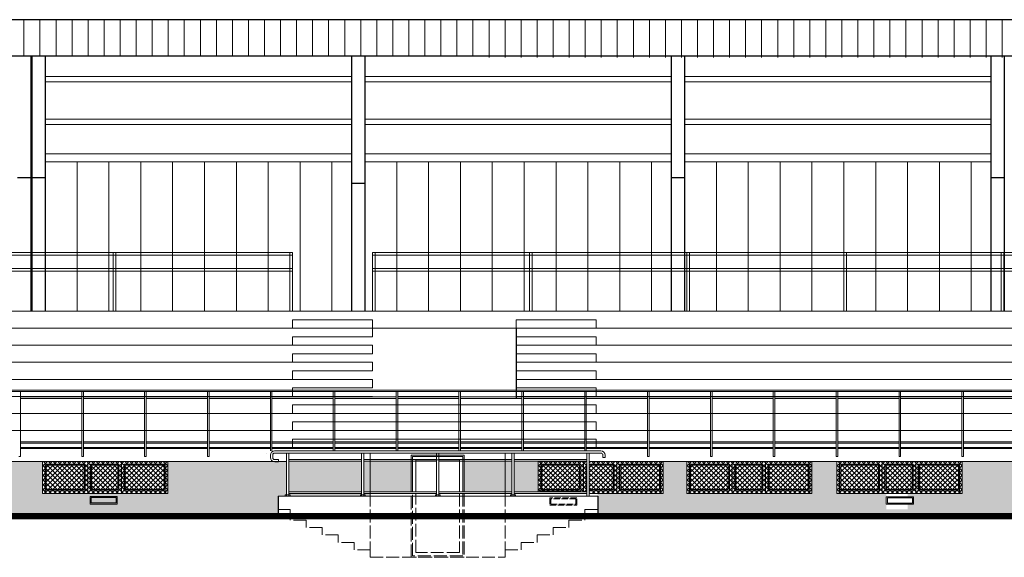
# Model space of a CAD drawing. Header units: millimetres. Extents: x -26513 to 76799, y 0 to 112149.
# Tile 78 of 98: x 61983 to 63831, y 94440 to 95449. Entities that reach past the tile are written whole.
import ezdxf

# ---------------------------------------------------------------- set-up
doc = ezdxf.new("R2010")
doc.units = ezdxf.units.MM
doc.header["$LTSCALE"] = 2
doc.linetypes.add('ACAD_ISO02W100', pattern=[15, 12, -3])
for name, color, linetype, lineweight in [('cienkie', 141, 'Continuous', 5), ('hacz  do wyłaczenia', 161, 'Continuous', 5), ('SCHODY', 54, 'Continuous', 15), ('stolarka', 6, 'Continuous', 9), ('widok', 3, 'Continuous', 13)]:
    doc.layers.add(name, color=color, linetype=linetype, lineweight=lineweight)
doc.layers.add('istn.śiany', color=2, linetype='Continuous')

msp = doc.modelspace()

# ---------------------------------------------------------------- hatches: boundary and pattern name
at = {"layer": 'cienkie'}
h = msp.add_hatch(dxfattribs=at)
h.set_pattern_fill('AR-BRSTD', color=256, scale=0.2, style=0)
h.paths.add_polyline_path([(57280.9, 94557.8), (57283.1, 94557.8), (57283.1, 94559.9), (57146.5, 94559.9), (57146.5, 94557.8), (57148.9, 94557.8), (57148.9, 94555.3), (57280.9, 94555.3)])
h.paths.add_polyline_path([(57139.9, 94557.8), (57142.1, 94557.8), (57142.1, 94559.9), (57126.5, 94559.9), (57126.5, 94555.3), (57139.9, 94555.3)])
h.paths.add_polyline_path([(57164.5, 94620.3), (57283.1, 94620.3), (57283.1, 94620.7), (57146.5, 94620.7), (57146.5, 94563.1), (57164.5, 94563.1)])
h.paths.add_polyline_path([(57142.1, 94620.7), (57126.5, 94620.7), (57126.5, 94563.1), (57142.1, 94563.1)])
h.paths.add_polyline_path([(60206.5, 94620.3), (59220.5, 94620.3), (59220.5, 94560.3), (58985.5, 94560.3), (58985.5, 94620.3), (58941.5, 94620.3), (58941.5, 94560.3), (58706.5, 94560.3), (58706.5, 94530.3), (60206.5, 94530.3)])
h.paths.add_polyline_path([(60217.4, 94540.3), (60217.4, 94554.3), (60268.4, 94554.3), (60268.4, 94540.3)], flags=16)
h.paths.add_polyline_path([(61706.5, 94620.3), (60720.5, 94620.3), (60720.5, 94560.3), (60485.5, 94560.3), (60485.5, 94620.3), (60441.5, 94620.3), (60441.5, 94560.3), (60206.5, 94560.3), (60206.5, 94530.3), (61706.5, 94530.3)])
h.paths.add_polyline_path([(60711.5, 94554.3), (60711.5, 94540.3), (60660.5, 94540.3), (60660.5, 94554.3)], flags=16)
h.paths.add_polyline_path([(58706.5, 94620.3), (57720.5, 94620.3), (57720.5, 94560.3), (57485.5, 94560.3), (57485.5, 94620.3), (57399.5, 94620.3), (57399.5, 94530.3), (58706.5, 94530.3)])
h.paths.add_polyline_path([(58359.1, 94540.3), (58359.1, 94554.3), (58410.1, 94554.3), (58410.1, 94540.3)], flags=16)
h.paths.add_polyline_path([(57399.5, 94560.3), (57287.5, 94560.3), (57287.5, 94557.8), (57289.9, 94557.8), (57289.9, 94555.3), (57303.5, 94555.3), (57303.5, 94530.3), (57399.5, 94530.3)])
h.paths.add_polyline_path([(57306.3, 94540.3), (57306.3, 94554.3), (57357.3, 94554.3), (57357.3, 94540.3)], flags=16)
h.paths.add_polyline_path([(57303.5, 94530.3), (62467.5, 94530.3), (62467.5, 94522.5), (57303.5, 94522.5)])
h = msp.add_hatch(dxfattribs=at)
h.set_pattern_fill('AR-BRSTD', color=256, scale=0.2, style=0)
h.paths.add_polyline_path([(67173.6, 94555.3), (66253.5, 94555.3), (66253.5, 94522.5), (67192.2, 94522.5)])
h.paths.add_polyline_path([(67351.5, 94555.3), (67173.6, 94555.3), (67192.2, 94522.5), (67351.5, 94522.5)])
h.paths.add_polyline_path([(62717, 94620.7), (62677, 94620.7), (62677, 94563.1), (62717, 94563.1)])
h.paths.add_polyline_path([(62857, 94620.7), (62817, 94620.7), (62817, 94563.1), (62857, 94563.1)])
h.paths.add_polyline_path([(63649.1, 94560.3), (63516.5, 94560.3), (63516.5, 94620.3), (63469.5, 94620.3), (63469.5, 94560.3), (63234.5, 94560.3), (63234.5, 94620.3), (63190.5, 94620.3), (63190.5, 94560.3), (63051.5, 94560.3), (63051.5, 94555.3), (63067.5, 94555.3), (63067.5, 94530.3), (63649.1, 94530.3), (63649.1, 94540.1), (63609.1, 94540.1), (63609.1, 94554.1), (63649.1, 94554.1)], flags=17)
h.paths.add_polyline_path([(62906.1, 94620.7), (62893.5, 94620.7), (62893.5, 94563.1), (62906.1, 94563.1)])
h.paths.add_polyline_path([(62923.6, 94598.5, 0.520567), (62918.4, 94609, 0.277656), (62918.3, 94620.7), (62910.5, 94620.7), (62910.5, 94563.1), (62936.2, 94563.1, 0.272128), (62930.2, 94576.4, 0.520567)])
h.paths.add_polyline_path([(62955.5, 94620.3), (63047.1, 94620.3), (63047.1, 94620.7), (62918.3, 94620.7, -0.277656), (62918.4, 94609, -0.520567), (62923.6, 94598.5, -0.520567), (62930.2, 94576.4, -0.272128), (62936.2, 94563.1), (62955.5, 94563.1)])
h.paths.add_polyline_path([(63609.1, 94560.3), (63516.5, 94560.3), (63516.5, 94620.3), (63469.5, 94620.3), (63469.5, 94560.3), (63234.5, 94560.3), (63234.5, 94620.3), (63190.5, 94620.3), (63190.5, 94560.3), (63067.5, 94560.3), (63067.5, 94530.3), (63609.1, 94530.3)], flags=17)
h.paths.add_polyline_path([(62677, 94620.7), (62640.5, 94620.7), (62640.5, 94563.1), (62677, 94563.1)])
h.paths.add_polyline_path([(62893.5, 94620.7), (62857, 94620.7), (62857, 94563.1), (62893.5, 94563.1)])
h.paths.add_polyline_path([(62640.5, 94620.7), (62628.5, 94620.7), (62628.5, 94563.1), (62640.5, 94563.1)])
h.paths.add_polyline_path([(62640.5, 94559.9), (62628.5, 94559.9), (62628.5, 94557.8), (62630.9, 94557.8), (62630.9, 94555.3), (62640.5, 94555.3)])
h.paths.add_polyline_path([(62624.1, 94620.7), (62487.5, 94620.7), (62487.5, 94563.1), (62624.1, 94563.1)])
h.paths.add_polyline_path([(62621.9, 94557.8), (62624.1, 94557.8), (62624.1, 94559.9), (62487.5, 94559.9), (62487.5, 94557.8), (62489.9, 94557.8), (62489.9, 94555.3), (62621.9, 94555.3)])
h.paths.add_polyline_path([(62467.5, 94530.3), (62467.5, 94555.3), (62480.9, 94555.3), (62480.9, 94557.8), (62483.1, 94557.8), (62483.1, 94620.3), (62468.1, 94620.3), (62468.1, 94619.4), (62461.1, 94619.4, -0.124369), (62457.3, 94620.3), (62260.5, 94620.3), (62260.5, 94560.3), (62025.5, 94560.3), (62025.5, 94620.3), (61941.5, 94620.3), (61941.5, 94560.3), (61706.5, 94560.3), (61706.5, 94530.3)])
h.paths.add_polyline_path([(64750.5, 94620.3), (63751.5, 94620.3), (63751.5, 94560.3), (63516.5, 94560.3), (63516.5, 94620.3), (63469.5, 94620.3), (63469.5, 94560.3), (63234.5, 94560.3), (63234.5, 94620.3), (63190.5, 94620.3), (63190.5, 94560.3), (63051.5, 94560.3), (63051.5, 94555.3), (63067.5, 94555.3), (63067.5, 94530.3), (66253.5, 94530.3), (66253.5, 94620.3), (65570.5, 94620.3), (65570.5, 94560.3), (65456.5, 94560.3), (65456.5, 94620.3), (65438.5, 94620.3), (65438.5, 94560.3), (65324.5, 94560.3), (65324.5, 94620.3), (65263.5, 94620.3), (65263.5, 94560.3), (65028.5, 94560.3), (65028.5, 94620.3), (64985.5, 94620.3), (64985.5, 94560.3), (64750.5, 94560.3)])
h.paths.add_polyline_path([(63660.1, 94554.1), (63660.1, 94540.1), (63609.1, 94540.1), (63609.1, 94554.1)], flags=16)
h.paths.add_polyline_path([(66253.5, 94522.5), (63067.5, 94522.5), (63067.5, 94530.3), (66253.5, 94530.3)])
at = {"layer": 'hacz  do wyłaczenia', "linetype": 'Continuous'}
h = msp.add_hatch(dxfattribs=at)
h.set_pattern_fill('NET', color=256, scale=2, angle=45, style=0)
h.set_pattern_definition([(45, (2200.043, 39266.924), (-4.49012806, 4.49012806), []), (135, (2200.043, 39266.924), (-4.49012806, -4.49012806), [])])
h.paths.add_polyline_path([(62025.5, 94620.3), (62260.5, 94620.3), (62260.5, 94560.3), (62025.5, 94560.3)])
h = msp.add_hatch(dxfattribs=at)
h.set_pattern_fill('NET', color=256, scale=2, angle=45, style=0)
h.set_pattern_definition([(45, (3130.043, 39266.924), (-4.49012806, 4.49012806), []), (135, (3130.043, 39266.924), (-4.49012806, -4.49012806), [])])
h.paths.add_polyline_path([(63047.1, 94565.3), (63045.5, 94565.3), (63045.5, 94615.3), (63047.1, 94615.3)])
h.paths.add_polyline_path([(63051.5, 94620.3), (63051.5, 94560.3), (63190.5, 94560.3), (63190.5, 94620.3)])
h.paths.add_polyline_path([(62955.5, 94563.1), (63047.1, 94563.1), (63047.1, 94620.3), (62955.5, 94620.3)])
h = msp.add_hatch(dxfattribs=at)
h.set_pattern_fill('NET', color=256, scale=2, angle=45, style=0)
h.set_pattern_definition([(45, (3409.043, 39266.924), (-4.49012806, 4.49012806), []), (135, (3409.043, 39266.924), (-4.49012806, -4.49012806), [])])
h.paths.add_polyline_path([(63234.5, 94620.3), (63469.5, 94620.3), (63469.5, 94560.3), (63234.5, 94560.3)])
h = msp.add_hatch(dxfattribs=at)
h.set_pattern_fill('NET', color=256, scale=2, angle=45, style=0)
h.set_pattern_definition([(45, (3691.043, 39266.924), (-4.49012806, 4.49012806), []), (135, (3691.043, 39266.924), (-4.49012806, -4.49012806), [])])
h.paths.add_polyline_path([(63516.5, 94620.3), (63751.5, 94620.3), (63751.5, 94560.3), (63516.5, 94560.3)])

# ---------------------------------------------------------------- linework, layer by layer
at = {"layer": 'hacz  do wyłaczenia'}
for points in [[(62025.5, 94620.3), (62260.5, 94620.3), (62260.5, 94560.3), (62025.5, 94560.3)], [(63234.5, 94620.3), (63469.5, 94620.3), (63469.5, 94560.3), (63234.5, 94560.3)], [(63516.5, 94620.3), (63751.5, 94620.3), (63751.5, 94560.3), (63516.5, 94560.3)]]:
    msp.add_lwpolyline(points, close=True, dxfattribs=at)
for points in [[(62955.5, 94563.1), (62955.5, 94620.3), (63047.1, 94620.3)], [(63051.5, 94620.3), (63190.5, 94620.3), (63190.5, 94560.3), (63051.5, 94560.3)]]:
    msp.add_lwpolyline(points, dxfattribs=at)
at = {"layer": 'istn.śiany'}
for p, q in [((66316.5, 95449.3), (57776.5, 95449.3)), ((66316.5, 95381.2), (57767.4, 95381.2)), ((62003.5, 95381.2), (62003.5, 94902.4)), ((62005.5, 95381.2), (62005.5, 94902.4)), ((62030.5, 95381.2), (62030.5, 94902.4)), ((62605.5, 95381.2), (62605.5, 94902.4)), ((62630.5, 95381.2), (62630.5, 94902.4)), ((63205.5, 95381.2), (63205.5, 94902.4)), ((63230.5, 95381.2), (63230.5, 94902.4)), ((63805.5, 95381.2), (63805.5, 94902.4)), ((63830.5, 95381.2), (63830.5, 94902.4)), ((62003.5, 95152.4), (61978.5, 95152.4)), ((62030.5, 95152.4), (62005.5, 95152.4)), ((62630.5, 95141.8), (62605.5, 95141.8)), ((63230.5, 95152.4), (63205.5, 95152.4)), ((63830.5, 95152.4), (63805.5, 95152.4)), ((62914.5, 94870.3), (62914.5, 94738.3)), ((62467.5, 94555.3), (62467.5, 94522.5)), ((63067.5, 94555.3), (63067.5, 94522.5))]:
    msp.add_line(p, q, dxfattribs=at)
at = {"layer": 'istn.śiany', "color": 5, "lineweight": 5}
for p, q in [((62030.5, 95342.8), (62605.5, 95342.8)), ((62630.5, 95342.8), (63205.5, 95342.8)), ((63230.5, 95342.8), (63805.5, 95342.8)), ((62030.5, 95332.8), (62605.5, 95332.8)), ((62630.5, 95332.8), (63205.5, 95332.8)), ((63230.5, 95332.8), (63805.5, 95332.8)), ((62030.5, 95262.8), (62605.5, 95262.8)), ((62030.5, 95252.8), (62605.5, 95252.8)), ((62630.5, 95262.8), (63205.5, 95262.8)), ((62630.5, 95252.8), (63205.5, 95252.8)), ((63230.5, 95262.8), (63805.5, 95262.8)), ((63230.5, 95252.8), (63805.5, 95252.8)), ((62030.5, 95197.8), (62605.5, 95197.8)), ((62630.5, 95197.8), (63205.5, 95197.8)), ((63230.5, 95197.8), (63805.5, 95197.8)), ((62030.5, 95182.8), (62605.5, 95182.8)), ((62630.5, 95182.8), (63205.5, 95182.8)), ((63230.5, 95182.8), (63805.5, 95182.8)), ((55444.5, 94902.4), (66219.5, 94902.4)), ((55430.5, 94870.3), (66219.5, 94870.3)), ((55430.5, 94838.3), (62644.5, 94838.3)), ((62914.5, 94838.3), (66219.5, 94838.3)), ((55430.5, 94806.3), (62644.5, 94806.3)), ((62914.5, 94806.3), (66219.5, 94806.3)), ((55430.5, 94774.3), (62644.5, 94774.3)), ((62914.5, 94774.3), (66219.5, 94774.3)), ((60332, 94742.3), (62644.5, 94742.3)), ((61984, 94742.3), (62099, 94742.3)), ((62220, 94742.3), (62335, 94742.3)), ((62338, 94742.3), (62453, 94742.3)), ((62692, 94742.3), (62807, 94742.3)), ((62914.5, 94742.3), (66219.5, 94742.3)), ((53830, 94710.3), (66241, 94710.3)), ((53830, 94678.3), (66241, 94678.3)), ((61984, 94646.3), (62099, 94646.3)), ((62102, 94646.3), (62217, 94646.3)), ((62220, 94646.3), (62335, 94646.3)), ((62338, 94646.3), (62453, 94646.3)), ((62456, 94646.3), (62571, 94646.3)), ((62574, 94646.3), (62689, 94646.3)), ((62692, 94646.3), (62807, 94646.3)), ((62810, 94646.3), (62925, 94646.3)), ((62928, 94646.3), (63043, 94646.3)), ((63046, 94646.3), (63161, 94646.3)), ((63164, 94646.3), (63279, 94646.3)), ((63282, 94646.3), (63397, 94646.3)), ((63400, 94646.3), (63515, 94646.3)), ((63518, 94646.3), (63633, 94646.3)), ((63636, 94646.3), (63751, 94646.3)), ((63754, 94646.3), (63869, 94646.3))]:
    msp.add_line(p, q, dxfattribs=at)
at = {"layer": 'SCHODY'}
for p, q in [((62494.5, 94886.3), (62494.5, 94870.3)), ((62494.5, 94886.3), (62644.5, 94886.3)), ((62644.5, 94886.3), (62644.5, 94870.3)), ((62914.5, 94886.3), (62914.5, 94870.3)), ((62914.5, 94886.3), (63064.5, 94886.3)), ((63064.5, 94886.3), (63064.5, 94870.3)), ((62644.5, 94870.3), (62644.5, 94854.3)), ((62914.5, 94870.3), (62914.5, 94854.3)), ((62494.5, 94854.3), (62494.5, 94838.3)), ((62494.5, 94854.3), (62644.5, 94854.3)), ((62914.5, 94854.3), (63064.5, 94854.3)), ((63064.5, 94854.3), (63064.5, 94838.3)), ((62494.5, 94822.3), (62494.5, 94806.3)), ((62494.5, 94822.3), (62644.5, 94822.3)), ((62644.5, 94838.3), (62644.5, 94822.3)), ((62914.5, 94838.3), (62914.5, 94822.3)), ((62914.5, 94822.3), (63064.5, 94822.3)), ((63064.5, 94822.3), (63064.5, 94806.3)), ((62644.5, 94806.3), (62644.5, 94790.3)), ((62914.5, 94806.3), (62914.5, 94790.3)), ((62494.5, 94790.3), (62494.5, 94774.3)), ((62494.5, 94790.3), (62644.5, 94790.3)), ((62914.5, 94790.3), (63064.5, 94790.3)), ((63064.5, 94790.3), (63064.5, 94774.3)), ((62644.5, 94774.3), (62644.5, 94758.3)), ((62914.5, 94774.3), (62914.5, 94758.3)), ((62494.5, 94758.3), (62494.5, 94742.3)), ((62494.5, 94758.3), (62644.5, 94758.3)), ((62914.5, 94758.3), (63064.5, 94758.3)), ((63064.5, 94758.3), (63064.5, 94742.3)), ((62494.5, 94726.3), (62494.5, 94710.3)), ((62494.5, 94726.3), (62914.5, 94726.3)), ((62914.5, 94726.3), (63064.5, 94726.3)), ((63064.5, 94726.3), (63064.5, 94710.3)), ((62494.5, 94694.3), (62494.5, 94678.3)), ((62494.5, 94694.3), (62914.5, 94694.3)), ((62914.5, 94694.3), (63064.5, 94694.3)), ((63064.5, 94694.3), (63064.5, 94678.3)), ((62494.5, 94662.3), (62494.5, 94646.3)), ((62494.5, 94662.3), (62914.5, 94662.3)), ((62914.5, 94662.3), (63064.5, 94662.3)), ((63064.5, 94662.3), (63064.5, 94646.3)), ((62644.5, 94646.3), (62644.5, 94644.3))]:
    msp.add_line(p, q, dxfattribs=at)
at = {"layer": 'stolarka'}
for p, q in [((61990.5, 95449.3), (61990.5, 95381.2)), ((62020.6, 95449.3), (62020.6, 95381.2)), ((62050.7, 95449.3), (62050.7, 95381.2)), ((62080.8, 95449.3), (62080.8, 95381.2)), ((62110.9, 95449.3), (62110.9, 95381.2)), ((62141, 95449.3), (62141, 95381.2)), ((62171.1, 95449.3), (62171.1, 95381.2)), ((62201.2, 95449.3), (62201.2, 95381.2)), ((62231.3, 95449.3), (62231.3, 95381.2)), ((62261.4, 95449.3), (62261.4, 95381.2)), ((62291.5, 95449.3), (62291.5, 95381.2)), ((62321.6, 95449.3), (62321.6, 95381.2)), ((62351.7, 95449.3), (62351.7, 95381.2)), ((62381.8, 95449.3), (62381.8, 95381.2)), ((62411.9, 95449.3), (62411.9, 95381.2)), ((62442, 95449.3), (62442, 95381.2)), ((62472.1, 95449.3), (62472.1, 95381.2)), ((62502.2, 95449.3), (62502.2, 95381.2)), ((62532.3, 95449.3), (62532.3, 95381.2)), ((62562.4, 95449.3), (62562.4, 95381.2)), ((62592.5, 95449.3), (62592.5, 95381.2)), ((62622.6, 95449.3), (62622.6, 95381.2)), ((62652.7, 95449.3), (62652.7, 95381.2)), ((62682.8, 95449.3), (62682.8, 95381.2)), ((62712.9, 95449.3), (62712.9, 95381.2)), ((62743, 95449.3), (62743, 95381.2)), ((62773.1, 95449.3), (62773.1, 95381.2)), ((62803.2, 95449.3), (62803.2, 95381.2)), ((62833.3, 95449.3), (62833.3, 95381.2)), ((62863.4, 95449.3), (62863.4, 95378.6)), ((62893.5, 95449.3), (62893.5, 95378.6)), ((62923.6, 95449.3), (62923.6, 95378.6)), ((62953.7, 95449.3), (62953.7, 95378.6)), ((62983.8, 95449.3), (62983.8, 95378.6)), ((63013.9, 95449.3), (63013.9, 95378.6)), ((63044, 95449.3), (63044, 95378.6)), ((63074.1, 95449.3), (63074.1, 95378.6)), ((63104.2, 95449.3), (63104.2, 95378.6)), ((63134.3, 95449.3), (63134.3, 95378.6)), ((63164.4, 95449.3), (63164.4, 95378.6)), ((63194.5, 95449.3), (63194.5, 95378.6)), ((63224.6, 95449.3), (63224.6, 95378.6)), ((63254.7, 95449.3), (63254.7, 95378.6)), ((63284.8, 95449.3), (63284.8, 95378.6)), ((63314.9, 95449.3), (63314.9, 95378.6)), ((63345, 95449.3), (63345, 95378.6)), ((63375.1, 95449.3), (63375.1, 95378.6)), ((63405.2, 95449.3), (63405.2, 95378.6)), ((63435.3, 95449.3), (63435.3, 95378.6)), ((63465.4, 95449.3), (63465.4, 95378.6)), ((63495.5, 95449.3), (63495.5, 95378.6)), ((63525.6, 95449.3), (63525.6, 95378.6)), ((63555.7, 95449.3), (63555.7, 95378.6)), ((63585.8, 95449.3), (63585.8, 95378.6)), ((63615.9, 95449.3), (63615.9, 95378.6)), ((63646, 95449.3), (63646, 95378.6)), ((63676.1, 95449.3), (63676.1, 95378.6)), ((63706.2, 95449.3), (63706.2, 95378.6)), ((63736.3, 95449.3), (63736.3, 95378.6)), ((63766.4, 95449.3), (63766.4, 95378.6)), ((63796.5, 95449.3), (63796.5, 95378.6)), ((63826.6, 95449.3), (63826.6, 95378.6)), ((62090.2, 95182.8), (62090.2, 94902.4)), ((62150, 95182.8), (62150, 94902.4)), ((62209.8, 95182.8), (62209.8, 94902.4)), ((62269.6, 95182.8), (62269.6, 94902.4)), ((62329.4, 95182.8), (62329.4, 94902.4)), ((62389.2, 95182.8), (62389.2, 94902.4)), ((62449, 95182.8), (62449, 94902.4)), ((62508.8, 95182.8), (62508.8, 94902.4)), ((62568.4, 95182.8), (62568.4, 94902.4)), ((62690.2, 95182.8), (62690.2, 94902.4)), ((62750, 95182.8), (62750, 94902.4)), ((62809.8, 95182.8), (62809.8, 94902.4)), ((62869.6, 95182.8), (62869.6, 94902.4)), ((62929.4, 95182.8), (62929.4, 94902.4)), ((62989.2, 95182.8), (62989.2, 94902.4)), ((63049, 95182.8), (63049, 94902.4)), ((63108.8, 95182.8), (63108.8, 94902.4)), ((63168.4, 95182.8), (63168.4, 94902.4)), ((63290.2, 95182.8), (63290.2, 94902.4)), ((63350, 95182.8), (63350, 94902.4)), ((63409.8, 95182.8), (63409.8, 94902.4)), ((63469.6, 95182.8), (63469.6, 94902.4)), ((63529.4, 95182.8), (63529.4, 94902.4)), ((63589.2, 95182.8), (63589.2, 94902.4)), ((63649, 95182.8), (63649, 94902.4)), ((63708.8, 95182.8), (63708.8, 94902.4)), ((63768.4, 95182.8), (63768.4, 94902.4)), ((62025.5, 94620.3), (62025.5, 94560.3)), ((62110.5, 94620.3), (62110.5, 94560.3)), ((62173.5, 94620.3), (62173.5, 94560.3)), ((62260.5, 94620.3), (62260.5, 94560.3)), ((62955.5, 94620.3), (62955.5, 94563.1)), ((63040.5, 94620.3), (63040.5, 94563.1)), ((63103.5, 94620.3), (63103.5, 94560.3)), ((63190.5, 94620.3), (63190.5, 94560.3)), ((63234.5, 94620.3), (63234.5, 94560.3)), ((63319.5, 94620.3), (63319.5, 94560.3)), ((63382.5, 94620.3), (63382.5, 94560.3)), ((63469.5, 94620.3), (63469.5, 94560.3)), ((63516.5, 94620.3), (63516.5, 94560.3)), ((63601.5, 94620.3), (63601.5, 94560.3)), ((63664.5, 94620.3), (63664.5, 94560.3)), ((63751.5, 94620.3), (63751.5, 94560.3)), ((62030.5, 94615.3), (62105.5, 94615.3)), ((62030.5, 94615.3), (62030.5, 94565.3)), ((62032.5, 94613.3), (62103.5, 94613.3)), ((62032.5, 94613.3), (62032.5, 94567.3)), ((62103.5, 94613.3), (62103.5, 94567.3)), ((62105.5, 94615.3), (62105.5, 94565.3)), ((62115.5, 94615.3), (62168.5, 94615.3)), ((62115.5, 94615.3), (62115.5, 94565.3)), ((62117.5, 94613.3), (62166.5, 94613.3)), ((62117.5, 94613.3), (62117.5, 94567.3)), ((62166.5, 94613.3), (62166.5, 94567.3)), ((62168.5, 94615.3), (62168.5, 94565.3)), ((62178.5, 94615.3), (62255.5, 94615.3)), ((62178.5, 94615.3), (62178.5, 94565.3)), ((62180.5, 94613.3), (62180.5, 94567.3)), ((62180.5, 94613.3), (62253.5, 94613.3)), ((62253.5, 94613.3), (62253.5, 94567.3)), ((62255.5, 94615.3), (62255.5, 94565.3)), ((62960.5, 94615.3), (63035.5, 94615.3)), ((62960.5, 94615.3), (62960.5, 94565.3)), ((62962.5, 94613.3), (63033.5, 94613.3)), ((62962.5, 94613.3), (62962.5, 94567.3)), ((63033.5, 94613.3), (63033.5, 94567.3)), ((63035.5, 94615.3), (63035.5, 94565.3)), ((63045.5, 94615.3), (63047.1, 94615.3)), ((63045.5, 94615.3), (63045.5, 94565.3)), ((63051.5, 94615.3), (63098.5, 94615.3)), ((63051.5, 94613.3), (63096.5, 94613.3)), ((63096.5, 94613.3), (63096.5, 94567.3)), ((63098.5, 94615.3), (63098.5, 94565.3)), ((63108.5, 94615.3), (63185.5, 94615.3)), ((63108.5, 94615.3), (63108.5, 94565.3)), ((63110.5, 94613.3), (63110.5, 94567.3)), ((63110.5, 94613.3), (63183.5, 94613.3)), ((63183.5, 94613.3), (63183.5, 94567.3)), ((63185.5, 94615.3), (63185.5, 94565.3)), ((63239.5, 94615.3), (63314.5, 94615.3)), ((63239.5, 94615.3), (63239.5, 94565.3)), ((63241.5, 94613.3), (63312.5, 94613.3)), ((63241.5, 94613.3), (63241.5, 94567.3)), ((63312.5, 94613.3), (63312.5, 94567.3)), ((63314.5, 94615.3), (63314.5, 94565.3)), ((63324.5, 94615.3), (63377.5, 94615.3)), ((63324.5, 94615.3), (63324.5, 94565.3)), ((63326.5, 94613.3), (63375.5, 94613.3)), ((63326.5, 94613.3), (63326.5, 94567.3)), ((63375.5, 94613.3), (63375.5, 94567.3)), ((63377.5, 94615.3), (63377.5, 94565.3)), ((63387.5, 94615.3), (63464.5, 94615.3)), ((63387.5, 94615.3), (63387.5, 94565.3)), ((63389.5, 94613.3), (63389.5, 94567.3)), ((63389.5, 94613.3), (63462.5, 94613.3)), ((63462.5, 94613.3), (63462.5, 94567.3)), ((63464.5, 94615.3), (63464.5, 94565.3)), ((63521.5, 94615.3), (63596.5, 94615.3)), ((63521.5, 94615.3), (63521.5, 94565.3)), ((63523.5, 94613.3), (63594.5, 94613.3)), ((63523.5, 94613.3), (63523.5, 94567.3)), ((63594.5, 94613.3), (63594.5, 94567.3)), ((63596.5, 94615.3), (63596.5, 94565.3)), ((63606.5, 94615.3), (63659.5, 94615.3)), ((63606.5, 94615.3), (63606.5, 94565.3)), ((63608.5, 94613.3), (63657.5, 94613.3)), ((63608.5, 94613.3), (63608.5, 94567.3)), ((63657.5, 94613.3), (63657.5, 94567.3)), ((63659.5, 94615.3), (63659.5, 94565.3)), ((63669.5, 94615.3), (63746.5, 94615.3)), ((63669.5, 94615.3), (63669.5, 94565.3)), ((63671.5, 94613.3), (63671.5, 94567.3)), ((63671.5, 94613.3), (63744.5, 94613.3)), ((63744.5, 94613.3), (63744.5, 94567.3)), ((63746.5, 94615.3), (63746.5, 94565.3)), ((62103.5, 94567.3), (62030.5, 94567.3)), ((62030.5, 94565.3), (62105.5, 94565.3)), ((62115.5, 94565.3), (62168.5, 94565.3)), ((62166.5, 94567.3), (62117.5, 94567.3)), ((62178.5, 94565.3), (62255.5, 94565.3)), ((62253.5, 94567.3), (62180.5, 94567.3)), ((63033.5, 94567.3), (62960.5, 94567.3)), ((62960.5, 94565.3), (63035.5, 94565.3)), ((63045.5, 94565.3), (63047.1, 94565.3)), ((63096.5, 94567.3), (63051.5, 94567.3)), ((63051.5, 94565.3), (63098.5, 94565.3)), ((63108.5, 94565.3), (63185.5, 94565.3)), ((63183.5, 94567.3), (63110.5, 94567.3)), ((63312.5, 94567.3), (63239.5, 94567.3)), ((63239.5, 94565.3), (63314.5, 94565.3)), ((63324.5, 94565.3), (63377.5, 94565.3)), ((63375.5, 94567.3), (63326.5, 94567.3)), ((63387.5, 94565.3), (63464.5, 94565.3)), ((63462.5, 94567.3), (63389.5, 94567.3)), ((63594.5, 94567.3), (63521.5, 94567.3)), ((63521.5, 94565.3), (63596.5, 94565.3)), ((63606.5, 94565.3), (63659.5, 94565.3)), ((63657.5, 94567.3), (63608.5, 94567.3)), ((63669.5, 94565.3), (63746.5, 94565.3)), ((63744.5, 94567.3), (63671.5, 94567.3)), ((62025.5, 94560.3), (62260.5, 94560.3)), ((63051.5, 94560.3), (63190.5, 94560.3)), ((63234.5, 94560.3), (63469.5, 94560.3)), ((63516.5, 94560.3), (63751.5, 94560.3))]:
    msp.add_line(p, q, dxfattribs=at)
at = {"layer": 'stolarka', "linetype": 'ACAD_ISO02W100'}
for p, q in [((62640.5, 94559.9), (62640.5, 94440.3)), ((62893.5, 94559.9), (62893.5, 94440.3)), ((62490.5, 94530.3), (62467.5, 94530.3)), ((62490.5, 94510.3), (62490.5, 94530.3)), ((63043.5, 94510.3), (63043.5, 94530.3)), ((63043.5, 94530.3), (63067.5, 94530.3)), ((62520.5, 94510.3), (62490.5, 94510.3)), ((62520.5, 94496.3), (62520.5, 94510.3)), ((63013.5, 94496.3), (63013.5, 94510.3)), ((63013.5, 94510.3), (63043.5, 94510.3)), ((62550.5, 94496.3), (62520.5, 94496.3)), ((62550.5, 94482.3), (62550.5, 94496.3)), ((62983.5, 94482.3), (62983.5, 94496.3)), ((62983.5, 94496.3), (63013.5, 94496.3)), ((62580.5, 94482.3), (62550.5, 94482.3)), ((62580.5, 94468.3), (62580.5, 94482.3)), ((62953.5, 94468.3), (62953.5, 94482.3)), ((62953.5, 94482.3), (62983.5, 94482.3)), ((62610.5, 94468.3), (62580.5, 94468.3)), ((62610.5, 94454.3), (62610.5, 94468.3)), ((62640.5, 94454.3), (62610.5, 94454.3)), ((62640.5, 94440.3), (62640.5, 94454.3)), ((62893.5, 94440.3), (62893.5, 94454.3)), ((62893.5, 94454.3), (62923.5, 94454.3)), ((62923.5, 94454.3), (62923.5, 94468.3)), ((62923.5, 94468.3), (62953.5, 94468.3)), ((62640.5, 94440.3), (62893.5, 94440.3))]:
    msp.add_line(p, q, dxfattribs=at)
at = {"layer": 'stolarka'}
for points in [[(62717, 94563.1), (62717, 94632.3), (62817, 94632.3), (62817, 94563.1)], [(62720, 94563.1), (62720, 94629.3), (62814, 94629.3), (62814, 94563.1)], [(62726, 94563.1), (62726, 94623.3), (62808, 94623.3), (62808, 94563.1)]]:
    msp.add_lwpolyline(points, dxfattribs=at)
for points in [[(62165.6, 94540.3), (62165.6, 94554.3), (62114.6, 94554.3), (62114.6, 94540.3)], [(62163.6, 94542.3), (62163.6, 94552.3), (62116.6, 94552.3), (62116.6, 94542.3)], [(63660.1, 94540.1), (63660.1, 94554.1), (63609.1, 94554.1), (63609.1, 94540.1)], [(63658.1, 94542.1), (63658.1, 94552.1), (63611.1, 94552.1), (63611.1, 94542.1)]]:
    msp.add_lwpolyline(points, close=True, dxfattribs=at)
at = {"layer": 'stolarka', "linetype": 'ACAD_ISO02W100'}
for points in [[(62817, 94559.9), (62817, 94440.3), (62717, 94440.3), (62717, 94559.9)], [(62814, 94559.9), (62814, 94443.3), (62720, 94443.3), (62720, 94559.9)], [(62808, 94559.9), (62808, 94449.3), (62726, 94449.3), (62726, 94559.9)]]:
    msp.add_lwpolyline(points, dxfattribs=at)
at = {"layer": 'stolarka', "linetype": 'ACAD_ISO02W100', "ltscale": 0.5}
for points in [[(63028.3, 94538.1), (63028.3, 94552.1), (62977.3, 94552.1), (62977.3, 94538.1)], [(63026.3, 94540.1), (63026.3, 94550.1), (62979.3, 94550.1), (62979.3, 94540.1)]]:
    msp.add_lwpolyline(points, close=True, dxfattribs=at)
at = {"layer": 'widok'}
for p, q in [((60866, 95012.3), (62494.5, 95012.3)), ((60866, 95007.3), (62494.5, 95007.3)), ((62158, 94902.3), (62158, 95012.3)), ((62163, 94902.3), (62163, 95012.3)), ((62489.5, 94902.3), (62489.5, 95012.4)), ((62494.5, 94902.3), (62494.5, 95012.4)), ((62644.5, 95012.4), (64358.8, 95012.4)), ((62644.5, 94902.3), (62644.5, 95012.4)), ((62644.5, 95007.4), (64353.8, 95007.4)), ((62649.5, 94902.3), (62649.5, 95012.4)), ((62939.5, 94902.3), (62939.5, 95012.4)), ((62944.5, 94902.3), (62944.5, 95012.4)), ((63234.5, 94902.3), (63234.5, 95012.4)), ((63239.5, 94902.3), (63239.5, 95012.4)), ((63529.5, 94902.3), (63529.5, 95012.4)), ((63534.5, 94902.3), (63534.5, 95012.4)), ((63824.5, 94902.3), (63824.5, 95012.4)), ((63829.5, 94902.3), (63829.5, 95012.4)), ((60866, 94982.3), (62494.5, 94982.3)), ((60866, 94977.3), (62494.5, 94977.3)), ((62644.5, 94982.4), (64353.8, 94982.4)), ((62644.5, 94977.4), (64353.8, 94977.4)), ((53827, 94754.3), (66244, 94754.3)), ((53827, 94751.3), (66244, 94751.3)), ((61984, 94751.3), (61984, 94629.3)), ((62099, 94751.3), (62099, 94629.3)), ((62102, 94751.3), (62102, 94629.3)), ((62217, 94751.3), (62217, 94629.3)), ((62220, 94751.3), (62220, 94629.3)), ((62335, 94751.3), (62335, 94629.3)), ((62338, 94751.3), (62338, 94629.3)), ((62453, 94751.3), (62453, 94640.3)), ((62456, 94751.3), (62456, 94640.3)), ((62571, 94751.3), (62571, 94640.3)), ((62574, 94751.3), (62574, 94640.3)), ((62689, 94751.3), (62689, 94640.3)), ((62692, 94751.3), (62692, 94640.3)), ((62807, 94751.3), (62807, 94640.3)), ((62810, 94751.3), (62810, 94640.3)), ((62925, 94751.3), (62925, 94640.3)), ((62928, 94751.3), (62928, 94640.3)), ((63043, 94751.3), (63043, 94640.3)), ((63046, 94751.3), (63046, 94640.3)), ((63161, 94751.3), (63161, 94629.3)), ((63164, 94751.3), (63164, 94629.3)), ((63279, 94751.3), (63279, 94629.3)), ((63282, 94751.3), (63282, 94629.3)), ((63397, 94751.3), (63397, 94629.3)), ((63400, 94751.3), (63400, 94629.3)), ((63515, 94751.3), (63515, 94629.3)), ((63518, 94751.3), (63518, 94629.3)), ((63633, 94751.3), (63633, 94629.3)), ((63636, 94751.3), (63636, 94629.3)), ((63751, 94751.3), (63751, 94629.3)), ((63754, 94751.3), (63754, 94629.3)), ((61984, 94741.3), (62099, 94741.3)), ((61984, 94738.3), (62099, 94738.3)), ((62102, 94741.3), (62217, 94741.3)), ((62102, 94738.3), (62217, 94738.3)), ((62220, 94741.3), (62335, 94741.3)), ((62220, 94738.3), (62335, 94738.3)), ((62338, 94741.3), (62453, 94741.3)), ((62338, 94738.3), (62453, 94738.3)), ((62456, 94741.3), (62571, 94741.3)), ((62456, 94738.3), (62571, 94738.3)), ((62574, 94741.3), (62689, 94741.3)), ((62574, 94738.3), (62689, 94738.3)), ((62692, 94741.3), (62807, 94741.3)), ((62692, 94738.3), (62807, 94738.3)), ((62810, 94741.3), (62925, 94741.3)), ((62810, 94738.3), (62925, 94738.3)), ((62928, 94741.3), (63043, 94741.3)), ((62928, 94738.3), (63043, 94738.3)), ((63046, 94741.3), (63161, 94741.3)), ((63046, 94738.3), (63161, 94738.3)), ((63164, 94741.3), (63279, 94741.3)), ((63164, 94738.3), (63279, 94738.3)), ((63282, 94741.3), (63397, 94741.3)), ((63282, 94738.3), (63397, 94738.3)), ((63400, 94741.3), (63515, 94741.3)), ((63400, 94738.3), (63515, 94738.3)), ((63518, 94741.3), (63633, 94741.3)), ((63518, 94738.3), (63633, 94738.3)), ((63636, 94741.3), (63751, 94741.3)), ((63636, 94738.3), (63751, 94738.3)), ((63754, 94741.3), (63869, 94741.3)), ((63754, 94738.3), (63869, 94738.3)), ((61984, 94657.3), (62099, 94657.3)), ((62102, 94657.3), (62217, 94657.3)), ((62220, 94657.3), (62335, 94657.3)), ((62338, 94657.3), (62453, 94657.3)), ((62456, 94657.3), (62571, 94657.3)), ((62574, 94657.3), (62689, 94657.3)), ((62692, 94657.3), (62807, 94657.3)), ((62810, 94657.3), (62925, 94657.3)), ((62928, 94657.3), (63043, 94657.3)), ((63046, 94657.3), (63161, 94657.3)), ((63164, 94657.3), (63279, 94657.3)), ((63282, 94657.3), (63397, 94657.3)), ((63400, 94657.3), (63515, 94657.3)), ((63518, 94657.3), (63633, 94657.3)), ((63636, 94657.3), (63751, 94657.3)), ((63754, 94657.3), (63869, 94657.3)), ((61984, 94654.3), (62099, 94654.3)), ((61984, 94644.3), (62099, 94644.3)), ((62102, 94654.3), (62217, 94654.3)), ((62102, 94644.3), (62217, 94644.3)), ((62220, 94654.3), (62335, 94654.3)), ((62220, 94644.3), (62335, 94644.3)), ((62338, 94654.3), (62453, 94654.3)), ((62338, 94644.3), (62453, 94644.3)), ((62456, 94654.3), (62571, 94654.3)), ((62456, 94644.3), (62571, 94644.3)), ((62460.9, 94640.3), (63073.5, 94640.3)), ((62574, 94654.3), (62689, 94654.3)), ((62574, 94644.3), (62689, 94644.3)), ((62692, 94654.3), (62807, 94654.3)), ((62692, 94644.3), (62807, 94644.3)), ((62810, 94654.3), (62925, 94654.3)), ((62810, 94644.3), (62925, 94644.3)), ((62928, 94654.3), (63043, 94654.3)), ((62928, 94644.3), (63043, 94644.3)), ((63046, 94654.3), (63161, 94654.3)), ((63046, 94644.3), (63161, 94644.3)), ((63164, 94654.3), (63279, 94654.3)), ((63164, 94644.3), (63279, 94644.3)), ((63282, 94654.3), (63397, 94654.3)), ((63282, 94644.3), (63397, 94644.3)), ((63400, 94654.3), (63515, 94654.3)), ((63400, 94644.3), (63515, 94644.3)), ((63518, 94654.3), (63633, 94654.3)), ((63518, 94644.3), (63633, 94644.3)), ((63636, 94654.3), (63751, 94654.3)), ((63636, 94644.3), (63751, 94644.3)), ((63754, 94654.3), (63869, 94654.3)), ((63754, 94644.3), (63869, 94644.3)), ((57312.5, 94620.3), (62483.1, 94620.3)), ((61981, 94629.3), (61984, 94629.3)), ((62099, 94629.3), (62102, 94629.3)), ((62217, 94629.3), (62220, 94629.3)), ((62335, 94629.3), (62338, 94629.3)), ((62445.9, 94635.9), (62445.9, 94635.9)), ((62445.9, 94635.9), (62445.9, 94635.9)), ((62453.1, 94632.3), (62453.1, 94627.4)), ((62457.3, 94635.9), (62457.3, 94635.9)), ((62457.3, 94635.9), (62457.3, 94635.9)), ((62457.5, 94632.3), (62457.5, 94627.4)), ((62460.9, 94635.9), (63073.5, 94635.9)), ((62461.1, 94623.8), (62468.1, 94623.8)), ((62461.1, 94619.4), (62468.1, 94619.4)), ((62468.1, 94623.8), (62468.1, 94619.4)), ((62483.1, 94635.9), (62483.1, 94555.3)), ((62487.5, 94635.9), (62487.5, 94555.3)), ((62487.5, 94623.9), (62624.1, 94623.9)), ((62487.5, 94620.7), (62624.1, 94620.7)), ((62624.1, 94635.9), (62624.1, 94555.3)), ((62628.5, 94635.9), (62628.5, 94555.3)), ((62628.5, 94623.9), (62765.1, 94623.9)), ((62628.5, 94620.7), (62765.1, 94620.7)), ((62640.5, 94635.9), (62640.5, 94559.9)), ((62765.1, 94635.9), (62765.1, 94555.3)), ((62769.5, 94635.9), (62769.5, 94555.3)), ((62769.5, 94623.9), (62906.1, 94623.9)), ((62769.5, 94620.7), (62906.1, 94620.7)), ((62893.5, 94635.9), (62893.5, 94559.9)), ((62906.1, 94635.9), (62906.1, 94555.3)), ((62910.5, 94635.9), (62910.5, 94555.3)), ((62910.5, 94623.9), (63047.1, 94623.9)), ((62910.5, 94620.7), (63047.1, 94620.7)), ((63037.1, 94635.9), (63037.1, 94635.9)), ((63037.1, 94635.9), (63037.2, 94635.9)), ((63047.1, 94635.9), (63047.1, 94555.3)), ((63051.5, 94635.9), (63051.5, 94555.3)), ((63051.5, 94620.3), (66253.5, 94620.3)), ((63077.1, 94632.3), (63077.1, 94627.4)), ((63077.1, 94627.4), (63081.5, 94627.4)), ((63081.5, 94632.3), (63081.5, 94627.4)), ((63161, 94629.3), (63164, 94629.3)), ((63279, 94629.3), (63282, 94629.3)), ((63397, 94629.3), (63400, 94629.3)), ((63515, 94629.3), (63518, 94629.3)), ((63633, 94629.3), (63636, 94629.3)), ((63751, 94629.3), (63754, 94629.3)), ((62487.5, 94563.1), (62624.1, 94563.1)), ((62628.5, 94563.1), (62765.1, 94563.1)), ((62769.5, 94563.1), (62906.1, 94563.1)), ((62910.5, 94563.1), (63047.1, 94563.1)), ((62467.5, 94555.3), (63067.5, 94555.3)), ((62480.9, 94557.8), (62480.9, 94555.3)), ((62480.9, 94557.8), (62489.9, 94557.8)), ((62487.5, 94559.9), (62624.1, 94559.9)), ((62489.9, 94557.8), (62489.9, 94555.3)), ((62621.9, 94557.8), (62621.9, 94555.3)), ((62621.9, 94557.8), (62630.9, 94557.8)), ((62628.5, 94559.9), (62765.1, 94559.9)), ((62630.9, 94557.8), (62630.9, 94555.3)), ((62762.9, 94557.8), (62762.9, 94555.3)), ((62762.9, 94557.8), (62771.9, 94557.8)), ((62769.5, 94559.9), (62906.1, 94559.9)), ((62771.9, 94557.8), (62771.9, 94555.3)), ((62903.9, 94557.8), (62903.9, 94555.3)), ((62903.9, 94557.8), (62912.9, 94557.8)), ((62910.5, 94559.9), (63047.1, 94559.9)), ((62912.9, 94557.8), (62912.9, 94555.3)), ((53369.7, 94522.5), (67736.7, 94522.5)), ((53369.7, 94522.3), (67736.7, 94522.3)), ((53369.7, 94522.1), (67736.7, 94522.1)), ((53369.7, 94521.9), (67736.7, 94521.9)), ((53369.7, 94521.7), (67736.7, 94521.7)), ((53369.7, 94521.5), (67736.7, 94521.5)), ((53369.7, 94521.3), (67736.7, 94521.3)), ((53369.7, 94521.1), (67736.7, 94521.1)), ((53369.7, 94520.9), (67736.7, 94520.9)), ((53369.7, 94520.7), (67736.7, 94520.7)), ((53369.7, 94520.5), (67736.7, 94520.5)), ((53369.7, 94520.1), (67736.7, 94520.1)), ((53369.7, 94519.9), (67736.7, 94519.9)), ((53369.7, 94519.7), (67736.7, 94519.7)), ((53369.7, 94519.5), (67736.7, 94519.5)), ((53369.7, 94519.3), (67736.7, 94519.3)), ((53369.7, 94519.1), (67736.7, 94519.1)), ((53369.7, 94518.9), (67736.7, 94518.9)), ((53369.7, 94518.7), (67736.7, 94518.7)), ((53369.7, 94518.5), (67736.7, 94518.5)), ((53369.7, 94518.3), (67736.7, 94518.3)), ((53369.7, 94518.1), (67736.7, 94518.1)), ((53369.7, 94517.9), (67736.7, 94517.9)), ((53369.7, 94517.7), (67736.7, 94517.7)), ((53369.7, 94517.5), (67736.7, 94517.5)), ((53369.7, 94517.3), (67736.7, 94517.3)), ((53369.7, 94517.1), (67736.7, 94517.1)), ((53369.7, 94516.9), (67736.7, 94516.9)), ((53369.7, 94516.7), (67736.7, 94516.7)), ((53369.7, 94516.5), (67736.7, 94516.5)), ((53369.7, 94516.3), (67736.7, 94516.3)), ((53369.7, 94516.1), (67736.7, 94516.1)), ((53369.7, 94515.9), (67736.7, 94515.9)), ((53369.7, 94515.7), (67736.7, 94515.7)), ((53369.7, 94515.5), (67736.7, 94515.5)), ((53369.7, 94515.3), (67736.7, 94515.3)), ((53369.7, 94515.1), (67736.7, 94515.1)), ((53369.7, 94514.9), (67736.7, 94514.9)), ((53369.7, 94514.7), (67736.7, 94514.7)), ((53369.7, 94514.5), (67736.7, 94514.5)), ((53369.7, 94514.3), (67736.7, 94514.3)), ((53369.7, 94514.1), (67736.7, 94514.1)), ((53369.7, 94513.9), (67736.7, 94513.9)), ((53369.7, 94513.7), (67736.7, 94513.7)), ((53369.7, 94513.5), (67736.7, 94513.5)), ((53369.7, 94513.3), (67736.7, 94513.3)), ((53369.7, 94513.1), (67736.7, 94513.1)), ((53369.7, 94512.9), (67736.7, 94512.9)), ((53369.7, 94512.7), (67736.7, 94512.7))]:
    msp.add_line(p, q, dxfattribs=at)
for centre, radius, start, end in [((62461.1, 94632.3), 8, 90, 180), ((63073.5, 94632.3), 8, 0, 90), ((62461.1, 94627.4), 8, 180, 270), ((62461.1, 94632.3), 3.6, 90, 180), ((62461.1, 94627.4), 3.6, 180, 270), ((63073.5, 94632.3), 3.6, 0, 90)]:
    msp.add_arc(centre, radius, start, end, dxfattribs=at)

doc.saveas('drawing.dxf')
